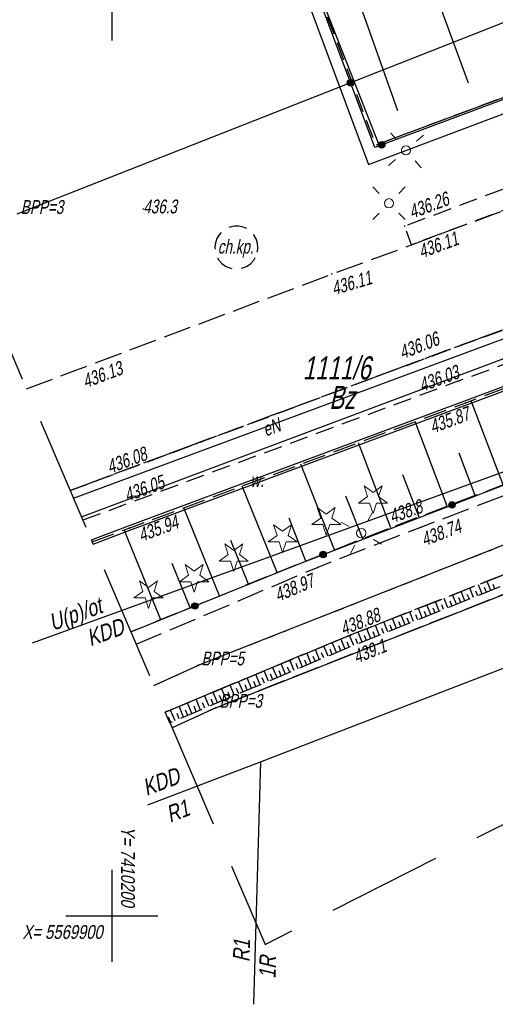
# Model space of a CAD drawing. Header units: metres. Extents: x 7409830 to 7410585, y 5569753 to 5570192.
# Tile 3 of 34: x 7410195 to 7410221, y 5569895 to 5569949. Entities that reach past the tile are written whole.
import ezdxf
from ezdxf.enums import TextEntityAlignment as Align

# ---------------------------------------------------------------- set-up
doc = ezdxf.new("R2010")
doc.units = ezdxf.units.M
doc.header["$MEASUREMENT"] = 0
for name, pattern in [('1.5_0.5', [2, 1.5, -0.5]), ('218-500', [1, 0.5, -0.5]), ('DGN Style 3', [8.758007, 6.255719, -2.502288]), ('mz1.0_0.5', [1.5, 1, -0.5]), ('mz1.25_0.5', [1.75, 1.25, -0.5])]:
    doc.linetypes.add(name, pattern=pattern)
for name, color, linetype in [('203-Punkt załamania granicy działki nie stabilizowany', 8, 'Continuous'), ('210-Oznaczenie użytku', 8, 'Continuous'), ('211-Nr działki', 8, 'Continuous'), ('217-Granica konturu klasyfikcyjnego', 8, 'Continuous'), ('218-Granica użytku', 8, 'Continuous'), ('219-Linia granicy', 8, 'Continuous'), ('_BPP3-5', 8, 'Continuous'), ('_MAPA', 8, 'Continuous'), ('_MPZP_linie zagospodarowania', 8, 'Continuous'), ('_Zakres', 8, 'Continuous'), ('chodnik (powierzchnia)', 8, 'Continuous'), ('chodnik (powierzchnia)-Atr17', 8, 'Continuous'), ('drzewo iglaste (punkt)', 8, 'Continuous'), ('jezdnia (powierzchnia)', 8, 'Continuous'), ('latarnia (punkt)', 8, 'Continuous'), ('latarnia na słupie lub maszcie (punkt)', 8, 'Continuous'), ('mapa krzyze', 8, 'Continuous'), ('ogrodzenie trwałe (linia)', 8, 'Continuous'), ('plac (powierzchnia)', 8, 'Continuous'), ('plac sportowy (powierzchnia)', 8, 'Continuous'), ('przewód elektroenergetyczny (linia)', 8, 'Continuous'), ('przewód elektroenergetyczny (linia)-Atr1', 8, 'Continuous'), ('przewód kanalizacyjny (linia)', 8, 'Continuous'), ('przewód wodociągowy (linia)', 8, 'Continuous'), ('punkt wysokościowy naturalny', 8, 'Continuous'), ('punkt wysokościowy naturalny-Atr2', 8, 'Continuous'), ('punkt wysokościowy sztuczny', 8, 'Continuous'), ('punkt wysokościowy sztuczny-Atr2', 8, 'Continuous'), ('rów melioracyjny  przydrożny (linia)', 8, 'Continuous'), ('rów melioracyjny  przydrożny (linia)-Atr17', 8, 'Continuous'), ('skarpa nieumocniona (powierzchnia)', 8, 'Continuous'), ('słup (punkt)', 8, 'Continuous')]:
    doc.layers.add(name, color=color, linetype=linetype)
doc.styles.get("Standard").update_dxf_attribs({"font": 'arial.ttf'})
doc.styles.add('Style-WORKING_1250 I 0.20944', font='WORKING_1250.shx', dxfattribs={"oblique": 12})

# ---------------------------------------------------------------- blocks, each defined once
blk = doc.blocks.new('203_1')
at = {"layer": '203-Punkt załamania granicy działki nie stabilizowany', "linetype": 'Continuous', "lineweight": 13}
h = blk.add_hatch(color=96, dxfattribs=at)
edge = h.paths.add_edge_path()
edge.add_arc((0, 0), 0.45, 0, 360)
blk = doc.blocks.new('515_2')
at = {"layer": 'latarnia na słupie lub maszcie (punkt)', "color": 7, "linetype": 'Continuous', "lineweight": 13}
for p, q in [((0, 7.5), (0, 12.5)), ((7.5, 0), (12.5, 0)), ((-12.5, 0), (-7.5, 0)), ((0, -12.5), (0, -7.5))]:
    blk.add_line(p, q, dxfattribs=at)
blk = doc.blocks.new('515_1')
at = {"layer": 'latarnia na słupie lub maszcie (punkt)', "color": 7, "linetype": 'Continuous', "lineweight": 13}
for p, q in [((0, 7.5), (0, 12.5)), ((-12.5, 0), (-7.5, 0)), ((7.5, 0), (12.5, 0)), ((0, -12.5), (0, -7.5))]:
    blk.add_line(p, q, dxfattribs=at)
blk = doc.blocks.new('925_1')
at = {"layer": 'drzewo iglaste (punkt)', "color": 96, "linetype": 'Continuous', "lineweight": 13}
for p, q in [((-4.87, 6.71), (-3.01, 0.98)), ((0.01, 3.17), (-4.87, 6.71)), ((4.88, 6.7), (0.01, 3.17)), ((3.02, 0.97), (4.88, 6.7)), ((-3.01, 0.98), (-7.89, -2.56)), ((7.89, -2.57), (3.02, 0.97)), ((-7.89, -2.56), (-1.86, -2.56)), ((-1.86, -2.56), (0, -8.3)), ((0, -8.3), (1.87, -2.57)), ((1.87, -2.57), (7.89, -2.57))]:
    blk.add_line(p, q, dxfattribs=at)
blk = doc.blocks.new('510_1')
at = {"layer": 'słup (punkt)', "color": 7, "linetype": 'Continuous', "lineweight": 13}
blk.add_circle((0, 0), 2.5, dxfattribs=at)
blk = doc.blocks.new('SM01_1')
at = {"layer": 'latarnia (punkt)', "color": 7, "linetype": 'Continuous', "lineweight": 13}
for p, q in [((-5.3, 5.31), (-8.83, 8.84)), ((5.31, 5.31), (8.84, 8.84)), ((-5.3, -5.3), (-8.83, -8.83)), ((5.31, -5.3), (8.84, -8.83))]:
    blk.add_line(p, q, dxfattribs=at)
blk.add_circle((0, 0), 2.5, dxfattribs=at)
blk = doc.blocks.new('PW01_2')
at = {"layer": 'punkt wysokościowy naturalny', "linetype": 'Continuous', "lineweight": 13}
h = blk.add_hatch(color=7, dxfattribs=at)
edge = h.paths.add_edge_path()
edge.add_arc((0, 0), 0.45, 0, 360)
blk = doc.blocks.new('PW02_1')
at = {"layer": 'punkt wysokościowy sztuczny', "linetype": 'Continuous', "lineweight": 13}
h = blk.add_hatch(color=7, dxfattribs=at)
edge = h.paths.add_edge_path()
edge.add_arc((0, 0), 0.45, 0, 360)
blk = doc.blocks.new('140_2')
at = {"layer": '_BPP3-5', "linetype": 'Continuous', "lineweight": 0}
h = blk.add_hatch(color=1, dxfattribs=at)
edge = h.paths.add_edge_path()
edge.add_arc((0, 0), 0.045, 0, 360)
blk = doc.blocks.new('A$C92b4fa8d')
at = {"layer": 'ogrodzenie trwałe (linia)', "linetype": 'Continuous'}
h = blk.add_hatch(color=256, dxfattribs=at)
edge = h.paths.add_edge_path()
edge.add_arc((12.955, -4.788), 0.175, 0, 360)
h = blk.add_hatch(color=256, dxfattribs=at)
edge = h.paths.add_edge_path()
edge.add_arc((14.651, -8.158), 0.175, 0, 360)
h = blk.add_hatch(color=256, dxfattribs=at)
edge = h.paths.add_edge_path()
edge.add_arc((18.469, -27.701), 0.175, 0, 360)
h = blk.add_hatch(color=256, dxfattribs=at)
edge = h.paths.add_edge_path()
edge.add_arc((11.468, -30.393), 0.175, 0, 360)
h = blk.add_hatch(color=256, dxfattribs=at)
edge = h.paths.add_edge_path()
edge.add_arc((4.507, -33.184), 0.175, 0, 360)
at = {"layer": '217-Granica konturu klasyfikcyjnego', "linetype": '1.5_0.5', "flags": 128}
for points in [[(52.15, -20.41), (5.64, -38.71)], [(5.64, -38.71), (3.27, -39.803)]]:
    blk.add_lwpolyline(points, dxfattribs=at)
at = {"layer": '218-Granica użytku', "linetype": '218-500', "flags": 128}
for points in [[(4.66, -36.41), (51.3, -18.05)], [(52.15, -20.41), (5.64, -38.71)], [(2.283, -37.507), (4.66, -36.41)], [(5.64, -38.71), (3.27, -39.803)]]:
    blk.add_lwpolyline(points, dxfattribs=at)
at = {"layer": '219-Linia granicy', "linetype": 'Continuous', "flags": 128}
for points in [[(-5.15, -11.91), (41.35, 6.4)], [(51.3, -18.05), (4.66, -36.41)], [(5.64, -38.71), (52.15, -20.41)], [(2.283, -37.507), (4.66, -36.41)], [(5.64, -38.71), (3.27, -39.803)]]:
    blk.add_lwpolyline(points, dxfattribs=at)
at = {"layer": '_MPZP_linie zagospodarowania', "linetype": 'Continuous'}
blk.add_line((8.079, -41.645), (7.696, -54.8), dxfattribs=at)
at = {"layer": '_MPZP_linie zagospodarowania', "linetype": 'Continuous', "flags": 128}
for points in [[(281.682, 107.293), (252.277, 88.198), (194.314, 57.15), (92.266, 3.445), (83.873, -3.193), (-4.322, -35.195)], [(1.956, -43.968), (8.079, -41.645), (22.717, -35.992), (80.624, -15.39), (80.651, -20.81)]]:
    blk.add_lwpolyline(points, dxfattribs=at)
at = {"layer": '_Zakres', "linetype": 'DGN Style 3', "flags": 128}
blk.add_lwpolyline([(-38.44, 57.308), (8.317, -51.554), (289.417, 90.186), (230.606, 183.118), (-38.44, 57.308)], close=True, dxfattribs=at)
at = {"layer": 'chodnik (powierzchnia)', "linetype": 'mz1.0_0.5', "flags": 128}
for points in [[(27.7, -9.31), (16.26, -13.59), (15.89, -12.57), (26.92, -8.41), (41.35, -3.03), (44.03, -2.12), (55.35, 2.15), (65.45, 5.89), (74.44, 9.34), (77.42, 10.49), (80.63, 11.56), (81.8, 10.78), (65.79, 4.83), (55.66, 1.07), (44.23, -3.21), (41.57, -4.16), (27.7, -9.31)], [(7.9, -13.98), (7.93, -13.74), (7.9, -13.49), (7.83, -13.26), (7.71, -13.05), (7.55, -12.87), (7.35, -12.72), (7.13, -12.62), (6.89, -12.57), (6.65, -12.57), (6.41, -12.62), (6.18, -12.72), (5.98, -12.86), (5.82, -13.04), (5.7, -13.25), (5.62, -13.48), (5.59, -13.72), (5.62, -13.97), (5.69, -14.2), (5.81, -14.41), (5.97, -14.59), (6.17, -14.74), (6.39, -14.84), (6.63, -14.89), (6.87, -14.89), (7.11, -14.84), (7.34, -14.74), (7.54, -14.6), (7.7, -14.42), (7.82, -14.21), (7.9, -13.98)]]:
    blk.add_lwpolyline(points, close=True, dxfattribs=at)
for points in [[(-2.263, -26.923), (-0.16, -26.14), (17.4, -19.61), (18.28, -19.28), (29.93, -15.06), (36.1, -12.72), (46.23, -8.86), (48.7, -7.97), (64.01, -2.28), (83.77, 5.11), (89.97, 7.44), (90.98, 7.54), (93.49, 6.96), (75.86, 0.22), (64.51, -4.01), (49.2, -9.7), (46.8, -10.56), (36.88, -14.35), (31.14, -16.5), (18.84, -20.97), (0.48, -27.77), (-1.571, -28.533)], [(46.23, -8.86), (36.1, -12.72), (29.93, -15.06), (18.28, -19.28), (17.4, -19.61), (-0.16, -26.14), (-2.262, -26.923)]]:
    blk.add_lwpolyline(points, dxfattribs=at)
at = {"layer": 'jezdnia (powierzchnia)', "linetype": '1.5_0.5', "flags": 128}
for points in [[(1.319, -35.263), (11.2, -31.07), (16.74, -28.92), (29.8, -23.93), (48.08, -17.05), (55.92, -14.23), (70.72, -8.82), (79.25, -5.84), (87.48, -3.71), (90.8, -1.95), (95.75, 0.97), (101.81, 4.35), (103.37, 5.23), (116.88, 12.44), (129.79, 19.31), (130.61, 15.46), (119.57, 9.65), (108.34, 3.48), (101.27, -0.59), (96.88, -3.46), (94.05, -6.21), (92.32, -8.95), (92.252, -9.231)], [(87.244, -11.757), (87.24, -11.63), (87.07, -9.57), (86.08, -8.79), (81.74, -9.09), (69.86, -13.23), (58.17, -17.55), (45.42, -22.25), (30.95, -27.69), (12.58, -34.91), (2.9, -38.943)], [(2.901, -38.943), (12.58, -34.91)]]:
    blk.add_lwpolyline(points, dxfattribs=at)
at = {"layer": 'mapa krzyze', "linetype": 'Continuous'}
for p, q in [((0, 2.5), (0, -2.5)), ((0, -47.5), (0, -52.5)), ((-2.5, -50), (2.5, -50))]:
    blk.add_line(p, q, dxfattribs=at)
at = {"layer": 'ogrodzenie trwałe (linia)', "linetype": 'Continuous', "flags": 128}
for points in [[(61.4, 43.48), (61.99, 41.68), (67.18, 27.6), (72.48, 13.44), (14.27, -8.3)], [(14.27, -8.3), (8.88, 6.09), (3.66, 19.9), (-3.49, 38.35)], [(1.032, -34.593), (10.02, -30.95), (29.24, -23.56), (48.44, -16.28)]]:
    blk.add_lwpolyline(points, dxfattribs=at)
at = {"layer": 'ogrodzenie trwałe (linia)', "linetype": 'Continuous'}
for centre in [(12.955, -4.788), (14.651, -8.158), (18.469, -27.701), (11.468, -30.393), (4.507, -33.184)]:
    blk.add_circle(centre, 0.175, dxfattribs=at)
at = {"layer": 'plac (powierzchnia)', "linetype": '1.5_0.5', "flags": 128}
blk.add_lwpolyline([(-4.636, -21.396), (-2.1, -20.45), (11.94, -15.17), (16.26, -13.59), (27.7, -9.31), (41.57, -4.16), (44.23, -3.21), (55.66, 1.07), (65.79, 4.83), (81.8, 10.78), (83.77, 5.11), (64.01, -2.28), (48.7, -7.97), (46.23, -8.86), (36.1, -12.72), (29.93, -15.06), (18.28, -19.28), (17.4, -19.61), (-0.16, -26.14), (-2.263, -26.923)], dxfattribs=at)
at = {"layer": 'plac sportowy (powierzchnia)', "linetype": 'mz1.0_0.5', "flags": 128}
blk.add_lwpolyline([(3.76, 19.85), (14.32, -8.17), (72.31, 13.51), (61.78, 41.63), (3.76, 19.85)], close=True, dxfattribs=at)
at = {"layer": 'przewód elektroenergetyczny (linia)', "linetype": 'Continuous', "flags": 128}
for points in [[(-2.082, -27.342), (38.39, -12.34), (86.96, 5.92), (90.9, 14.64), (93.58, 17.43), (98.39, 20.9), (107.03, 21.47), (135.1, 35.75), (141.37, 48.01), (138.07, 58.79), (135.97, 61.24)], [(3.1, 19.89), (13.93, -9.22), (15.97, -8.46), (44.32, 2.23), (70.99, 12.36), (73.12, 13.17), (62.18, 42.04), (34.15, 31.52), (30.11, 42.28), (37.15, 44.91)]]:
    blk.add_lwpolyline(points, dxfattribs=at)
at = {"layer": 'przewód kanalizacyjny (linia)', "linetype": 'Continuous', "flags": 128}
for points in [[(19.37, -4.81), (9.78, 21.31)], [(6.18, 19.98), (15.5, -6.29)]]:
    blk.add_lwpolyline(points, dxfattribs=at)
at = {"layer": 'przewód wodociągowy (linia)', "linetype": 'Continuous', "flags": 128}
blk.add_lwpolyline([(-1.649, -28.351), (38.72, -13.23), (39.39, -15.42), (39.53, -16.18)], dxfattribs=at)
at = {"layer": 'rów melioracyjny  przydrożny (linia)', "linetype": 'Continuous'}
blk.add_line((-1.022, -29.826), (-1.11, -29.592), dxfattribs=at)
at = {"layer": 'rów melioracyjny  przydrożny (linia)', "linetype": 'Continuous', "flags": 128}
for points in [[(-1.11, -29.592), (0.896, -28.843), (19.166, -22.043), (31.016, -17.623)], [(-1.022, -29.826), (0.984, -29.077), (19.254, -22.277), (31.104, -17.857)]]:
    blk.add_lwpolyline(points, dxfattribs=at)
at = {"layer": 'skarpa nieumocniona (powierzchnia)', "linetype": 'Continuous'}
for p, q in [((20.1, -32.54), (19.9, -32.03)), ((20.57, -32.35), (20.37, -31.85)), ((20.8, -32.26), (20.7, -32.01)), ((18.71, -33.09), (18.5, -32.58)), ((19.17, -32.91), (18.97, -32.4)), ((19.41, -32.81), (19.3, -32.56)), ((19.64, -32.72), (19.44, -32.22)), ((19.87, -32.63), (19.77, -32.38)), ((20.34, -32.44), (20.24, -32.19)), ((17.78, -33.47), (17.57, -32.95)), ((18.01, -33.37), (17.91, -33.12)), ((18.24, -33.28), (18.04, -32.77)), ((18.48, -33.19), (18.37, -32.93)), ((18.94, -33), (18.84, -32.75)), ((16.38, -34.03), (16.17, -33.5)), ((16.85, -33.84), (16.64, -33.31)), ((17.08, -33.75), (16.98, -33.48)), ((17.31, -33.65), (17.1, -33.13)), ((17.55, -33.56), (17.44, -33.3)), ((14.99, -34.58), (14.77, -34.05)), ((15.45, -34.4), (15.24, -33.86)), ((15.69, -34.3), (15.58, -34.04)), ((15.92, -34.21), (15.71, -33.68)), ((16.15, -34.12), (16.04, -33.85)), ((16.62, -33.93), (16.51, -33.67)), ((13.59, -35.14), (13.37, -34.6)), ((14.06, -34.96), (13.84, -34.41)), ((14.29, -34.86), (14.18, -34.59)), ((14.52, -34.77), (14.31, -34.23)), ((14.76, -34.68), (14.65, -34.41)), ((15.22, -34.49), (15.11, -34.22)), ((12.2, -35.71), (11.97, -35.16)), ((12.66, -35.52), (12.43, -34.97)), ((12.89, -35.42), (12.78, -35.15)), ((13.13, -35.33), (12.91, -34.78)), ((13.36, -35.24), (13.25, -34.96)), ((13.82, -35.05), (13.72, -34.78)), ((10.82, -36.3), (10.58, -35.74)), ((11.28, -36.1), (11.05, -35.55)), ((11.51, -36), (11.39, -35.73)), ((11.74, -35.91), (11.51, -35.36)), ((11.97, -35.81), (11.85, -35.53)), ((12.43, -35.61), (12.32, -35.34)), ((9.43, -36.88), (9.2, -36.32)), ((9.89, -36.69), (9.66, -36.13)), ((10.12, -36.59), (10.01, -36.31)), ((10.35, -36.49), (10.12, -35.93)), ((10.59, -36.39), (10.47, -36.12)), ((11.05, -36.2), (10.93, -35.92)), ((8.51, -37.27), (8.27, -36.71)), ((8.97, -37.07), (8.73, -36.51)), ((9.2, -36.98), (9.08, -36.7)), ((9.66, -36.78), (9.54, -36.5)), ((7.12, -37.85), (6.88, -37.28)), ((7.59, -37.66), (7.35, -37.09)), ((7.82, -37.56), (7.7, -37.28)), ((8.05, -37.46), (7.81, -36.9)), ((8.28, -37.37), (8.16, -37.08)), ((8.74, -37.17), (8.62, -36.89)), ((5.74, -38.44), (5.5, -37.86)), ((6.2, -38.24), (5.96, -37.67)), ((6.43, -38.15), (6.31, -37.86)), ((6.66, -38.05), (6.42, -37.48)), ((6.89, -37.95), (6.77, -37.67)), ((7.35, -37.76), (7.23, -37.47)), ((4.35, -39.02), (4.11, -38.44)), ((4.82, -38.83), (4.57, -38.25)), ((5.05, -38.73), (4.92, -38.44)), ((5.28, -38.63), (5.03, -38.05)), ((5.51, -38.54), (5.39, -38.25)), ((5.97, -38.34), (5.85, -38.05)), ((3.43, -39.41), (3.18, -38.83)), ((3.89, -39.22), (3.65, -38.63)), ((4.12, -39.12), (4, -38.83)), ((4.58, -38.93), (4.46, -38.63)), ((3.2, -39.51), (3.08, -39.22)), ((3.66, -39.31), (3.54, -39.02))]:
    blk.add_line(p, q, dxfattribs=at)
at = {"layer": 'skarpa nieumocniona (powierzchnia)', "linetype": 'mz1.25_0.5', "flags": 128}
blk.add_lwpolyline([(-1.066, -29.709), (0.94, -28.96), (19.21, -22.16), (31.06, -17.74), (32.59, -20.35), (38.26, -18.13), (37.91, -15.22), (47.26, -11.74), (51.99, -9.99), (62.21, -6.15), (66.08, -7.9), (77.39, -3.76), (79.71, 0.29), (92.57, 5), (96.72, 5.77), (99.78, 4.45), (98.29, 4.37), (96.92, 5.03), (93.1, 3.42), (82.1, -3.46), (80.23, -4.18), (70.41, -7.92), (55.72, -13.52), (48.44, -16.28), (41.37, -19.03), (29.24, -23.56), (14.97, -29.01), (10.02, -30.95), (1.032, -34.593)], dxfattribs=at)
blk.add_lwpolyline([(45.61, -22.84), (31.18, -28.1), (12.75, -35.48), (3.15, -39.53), (2.9, -38.94), (12.58, -34.91), (30.95, -27.69), (45.42, -22.25), (45.61, -22.84)], close=True, dxfattribs=at)
at = {"layer": 'skarpa nieumocniona (powierzchnia)', "linetype": 'Continuous', "flags": 128}
for points in [[(21.25, -26.61), (19.51, -22.05)], [(18.21, -27.77), (16.46, -23.18)], [(15.15, -28.94), (13.39, -24.33)], [(19.73, -27.19), (18.86, -24.9)], [(12.08, -30.14), (10.26, -25.49)], [(16.68, -28.36), (15.8, -26.06)], [(8.98, -31.37), (7.08, -26.68)], [(13.62, -29.54), (12.71, -27.23)], [(5.84, -32.64), (3.9, -27.86)], [(10.53, -30.75), (9.62, -28.41)], [(2.65, -33.94), (0.67, -29.06)], [(7.42, -32), (6.46, -29.63)], [(4.25, -33.29), (3.28, -30.87)]]:
    blk.add_lwpolyline(points, dxfattribs=at)
at = {"layer": '203-Punkt załamania granicy działki nie stabilizowany', "linetype": 'Continuous', "xscale": 0.1, "yscale": 0.1, "zscale": 0.1}
for p in [(4.66, -36.41), (5.64, -38.71)]:
    blk.add_blockref('203_1', p, dxfattribs=at)
at = {"layer": '_BPP3-5', "linetype": 'Continuous'}
for p in [(4.66, -36.41), (5.64, -38.71)]:
    blk.add_blockref('140_2', p, dxfattribs=at)
at = {"layer": 'drzewo iglaste (punkt)', "linetype": 'Continuous', "xscale": 0.1, "yscale": 0.1, "zscale": 0.1}
for p in [(14.18, -27.34), (11.64, -28.51), (9.27, -29.45), (6.62, -30.49), (4.47, -31.61), (1.99, -32.49)]:
    blk.add_blockref('925_1', p, dxfattribs=at)
at = {"layer": 'latarnia (punkt)', "linetype": 'Continuous', "xscale": 0.1, "yscale": 0.1, "zscale": 0.1}
blk.add_blockref('SM01_1', (15.05, -11.33), dxfattribs=at)
at = {"layer": 'latarnia na słupie lub maszcie (punkt)', "linetype": 'Continuous', "xscale": 0.1, "yscale": 0.1, "zscale": 0.1}
for name, p, rotation in [('515_2', (15.97, -8.46), 311.055), ('515_1', (13.54, -29.23), 331.774)]:
    blk.add_blockref(name, p, dxfattribs=dict(at, rotation=rotation))
at = {"layer": 'punkt wysokościowy naturalny', "linetype": 'Continuous', "xscale": 0.1, "yscale": 0.1, "zscale": 0.1}
for p in [(1.71, -11.64), (14.97, -29.01), (12.75, -35.48)]:
    blk.add_blockref('PW01_2', p, dxfattribs=at)
at = {"layer": 'punkt wysokościowy sztuczny', "linetype": 'Continuous', "xscale": 0.1, "yscale": 0.1, "zscale": 0.1}
for p in [(15.89, -12.57), (16.26, -13.59), (11.94, -15.17), (17.4, -19.61), (-2.1, -20.45), (18.84, -20.97), (19.21, -22.16), (-0.16, -26.14), (0.48, -27.77), (0.94, -28.96), (16.74, -28.92), (11.2, -31.07), (12.58, -34.91)]:
    blk.add_blockref('PW02_1', p, dxfattribs=at)
at = {"layer": 'słup (punkt)', "linetype": 'Continuous', "xscale": 0.1, "yscale": 0.1, "zscale": 0.1}
for p in [(15.97, -8.46), (13.54, -29.23)]:
    blk.add_blockref('510_1', p, dxfattribs=at)
at = {"layer": '210-Oznaczenie użytku', "linetype": 'Continuous', "insert": (11.804, -22.491), "char_height": 1.25, "attachment_point": 7, "line_spacing_factor": 0.6}
blk.add_mtext('\\FWORKING_1250;\\Q12;\\H1x;\\W0.72;Bz', dxfattribs=at)
at = {"layer": '211-Nr działki', "linetype": 'Continuous', "insert": (10.37, -20.907), "char_height": 1.25, "attachment_point": 7, "line_spacing_factor": 0.6}
blk.add_mtext('\\FWORKING_1250;\\Q12;\\H1x;\\W0.72;1111/6', dxfattribs=at)
at = {"layer": '_BPP3-5', "linetype": 'Continuous', "style": 'Style-WORKING_1250 I 0.20944', "oblique": 12, "width": 0.733333}
for s, p in [(' BPP=3', (-5.15, -11.91)), (' BPP=5', (4.66, -36.41)), (' BPP=3', (5.64, -38.71))]:
    blk.add_text(s, height=0.75, dxfattribs=at).set_placement(p)
at = {"layer": '_MPZP_linie zagospodarowania', "linetype": 'Continuous', "style": 'Style-WORKING_1250 I 0.20944', "oblique": 12, "width": 0.8}
for s, rotation, p in [('U(p)/ot', 19.9439, (-1.984, -33.616)), ('KDD', 19.9439, (-0.359, -34.609)), ('KDD', 20.7768, (2.671, -42.718)), ('R1', 20.7768, (3.573, -44.312)), ('R1', 88.3346, (7.04, -51.887)), ('1R', 88.3346, (8.453, -52.79))]:
    blk.add_text(s, height=0.9, rotation=rotation, dxfattribs=at).set_placement(p, align=Align.MIDDLE_CENTER)
at = {"layer": 'chodnik (powierzchnia)-Atr17', "insert": (5.75, -14.29), "char_height": 0.75, "attachment_point": 7, "line_spacing_factor": 0.6}
blk.add_mtext('\\FWORKING_1250;\\Q12;\\H1x;\\W0.725;ch.kp.', dxfattribs=at)
at = {"layer": 'mapa krzyze', "linetype": 'Continuous', "style": 'Style-WORKING_1250 I 0.20944', "oblique": 12, "width": 0.8}
blk.add_text('Y= 7410200', height=0.75, rotation=270, dxfattribs=at).set_placement((1.25, -49.5), align=Align.TOP_RIGHT)
blk.add_text('X= 5569900', height=0.75, dxfattribs=at).set_placement((-0.5, -51.25), align=Align.RIGHT)
at = {"layer": 'przewód elektroenergetyczny (linia)-Atr1', "insert": (8.233, -23.647), "char_height": 0.75, "attachment_point": 4, "rotation": 20.338, "line_spacing_factor": 0.6}
blk.add_mtext('\\FWORKING_1250;\\Q12;\\H1x;\\W0.725;eN', dxfattribs=at)
at = {"layer": 'punkt wysokościowy naturalny-Atr2', "insert": (1.71, -11.89), "char_height": 0.75, "attachment_point": 7, "line_spacing_factor": 0.6}
blk.add_mtext('\\FWORKING_1250;\\Q12;\\H1x;\\W0.725;436.3', dxfattribs=at)
at = {"layer": 'punkt wysokościowy naturalny-Atr2', "char_height": 0.75, "attachment_point": 1, "line_spacing_factor": 0.6}
for s, insert, rotation in [('\\FWORKING_1250;\\Q12;\\H1x;\\W0.725;438.8', (14.97, -27.99), 19.33), ('\\FWORKING_1250;\\Q12;\\H1x;\\W0.725;439.1', (13.01, -35.62), 21.823)]:
    blk.add_mtext(s, dxfattribs=dict(at, insert=insert, rotation=rotation))
at = {"layer": 'punkt wysokościowy sztuczny-Atr2', "char_height": 0.75, "attachment_point": 1, "line_spacing_factor": 0.6}
for s, insert, rotation in [('\\FWORKING_1250;\\Q12;\\H1x;\\W0.725;436.26', (16.03, -11.48), 20.664), ('\\FWORKING_1250;\\Q12;\\H1x;\\W0.725;436.11', (16.55, -13.63), 20.512), ('\\FWORKING_1250;\\Q12;\\H1x;\\W0.725;436.11', (11.84, -15.61), 16.623), ('\\FWORKING_1250;\\Q12;\\H1x;\\W0.725;436.06', (15.5, -19.11), 21.584), ('\\FWORKING_1250;\\Q12;\\H1x;\\W0.725;436.13', (-1.69, -20.67), 20.609), ('\\FWORKING_1250;\\Q12;\\H1x;\\W0.725;436.03', (16.58, -20.87), 20.323), ('\\FWORKING_1250;\\Q12;\\H1x;\\W0.725;435.87', (17.16, -23.13), 20.414), ('\\FWORKING_1250;\\Q12;\\H1x;\\W0.725;436.08', (-0.37, -25.31), 20.398), ('\\FWORKING_1250;\\Q12;\\H1x;\\W0.725;436.05', (0.58, -26.84), 20.323), ('\\FWORKING_1250;\\Q12;\\H1x;\\W0.725;435.94', (1.34, -29.01), 20.414), ('\\FWORKING_1250;\\Q12;\\H1x;\\W0.725;438.74', (16.7, -29.25), 20.79), ('\\FWORKING_1250;\\Q12;\\H1x;\\W0.725;438.97', (8.73, -32.28), 22.992), ('\\FWORKING_1250;\\Q12;\\H1x;\\W0.725;438.88', (12.3, -34.09), 21.456)]:
    blk.add_mtext(s, dxfattribs=dict(at, insert=insert, rotation=rotation))
at = {"layer": 'rów melioracyjny  przydrożny (linia)-Atr17', "linetype": 'Continuous', "style": 'Style-WORKING_1250 I 0.20944', "oblique": 12, "width": 0.725}
blk.add_text('w.', height=0.75, dxfattribs=at).set_placement((7.52, -26.72))

msp = doc.modelspace()

# ---------------------------------------------------------------- block references
at = {"layer": '_MAPA'}
msp.add_blockref('A$C92b4fa8d', (7410200, 5569950), dxfattribs=at)

# ---------------------------------------------------------------- next in the draw order: linework, layer by layer
at = {"layer": '219-Linia granicy'}
msp.add_lwpolyline([(7410214.483, 5569941.891), (7410272.48, 5569963.44), (7410255.195, 5570009.92), (7410196.065, 5569988.786)], close=True, dxfattribs=at)

doc.saveas('drawing.dxf')
